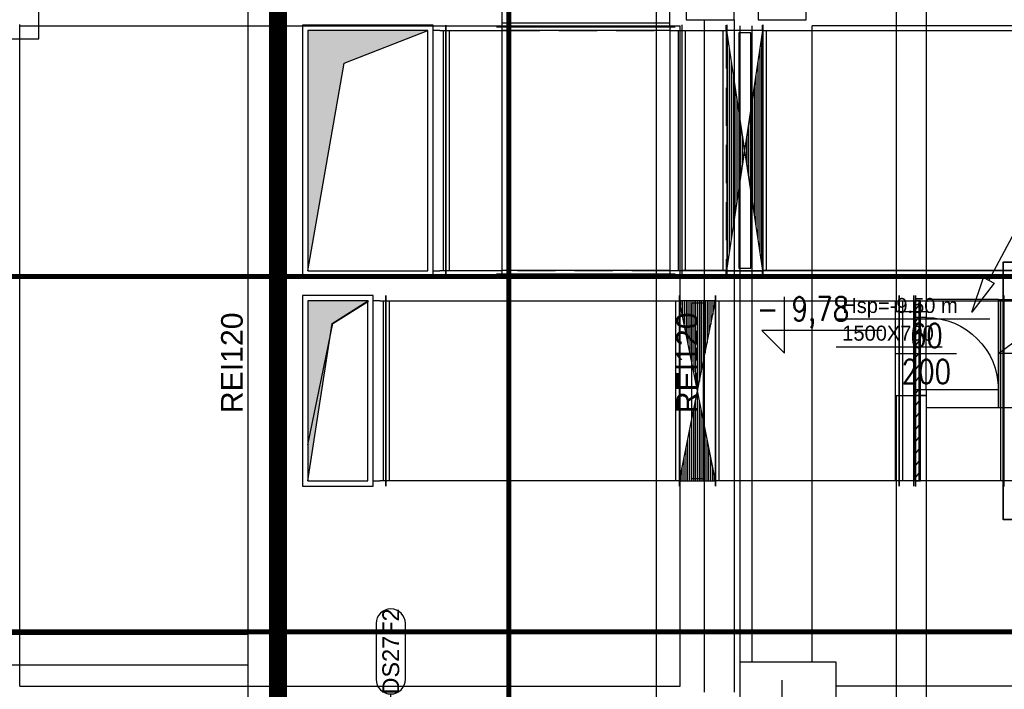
# Model space of a CAD drawing. Header units: centimetres. Extents: x -156440 to 298236, y -263599 to 81430.
# Tile 19 of 170: x 133674 to 141874, y -157007 to -151432. Entities that reach past the tile are written whole.
import ezdxf
from ezdxf.enums import TextEntityAlignment as Align

# ---------------------------------------------------------------- set-up
doc = ezdxf.new("R2010")
doc.units = ezdxf.units.CM
doc.header["$LTSCALE"] = 50
doc.header["$PDMODE"] = 35
doc.header["$PDSIZE"] = 0.1
for name, pattern in [('01-101 Went PP Poziom -2$0$DASHDOT2', [12.7, 6.35, -3.175, 0, -3.175]), ('01-101 Went PP Poziom -2$0$Przekrój 3a-3a$0$HIDDEN', [9.525, 6.35, -3.175]), ('Kondygnacja -2$0$DIVIDE', [31.75, 12.7, -6.35, 0, -6.35, 0, -6.35]), ('Kondygnacja -2$0$HIDDEN2', [4.7625, 3.175, -1.5875]), ('Osie rzutów$0$DASHDOT2', [12.7, 6.35, -3.175, 0, -3.175])]:
    doc.linetypes.add(name, pattern=pattern)
doc.layers.get('0').update_dxf_attribs({"color": 8})
doc.layers.get('DEFPOINTS').update_dxf_attribs({"color": 8})
for name, color, linetype in [('01-101 Went PP Poziom -2$0$L_linie przekrojowe', 213, 'Continuous'), ('01-101 Went PP Poziom -2$0$L_Nawiew', 3, 'Continuous'), ('01-101 Went PP Poziom -2$0$L_Wywiew', 6, 'Continuous'), ('bgde-tekst', 7, 'Continuous'), ('Kondygnacja -2$0$ARCH_ETAPOWANIE', 8, 'Kondygnacja -2$0$DIVIDE'), ('Kondygnacja -2$0$ARCH_INFO_ETYK_DRZWI', 8, 'Continuous'), ('Kondygnacja -2$0$ARCH_INFO_ETYK_DRZWI_IST', 8, 'Continuous'), ('Kondygnacja -2$0$ARCH_INFO_KOTY_WYSOKOŚCIOWE_IST', 8, 'Continuous'), ('Kondygnacja -2$0$ARCH_INFO_ODPORNOŚĆ OGNIOWA', 8, 'Continuous'), ('Kondygnacja -2$0$ARCH_INFO_OPISY_IST', 8, 'Continuous'), ('Kondygnacja -2$0$ARCH_INFO_SCHODY_IST', 8, 'Continuous'), ('Kondygnacja -2$0$ARCH_KONSTR_POWYŻEJ RZUTU_IST', 8, 'Kondygnacja -2$0$HIDDEN2'), ('Kondygnacja -2$0$ARCH_MUROWANE_IST', 9, 'Continuous'), ('Kondygnacja -2$0$ARCH_SCHODY_IST', 8, 'Continuous'), ('Kondygnacja -2$0$ARCH_ŚLUSARKA_DRZWI_IST', 8, 'Continuous'), ('Kondygnacja -2$0$ARCH_ŻELBET_IST', 9, 'Continuous'), ('Osie rzutów$0$ARCH_INFO_OSIE_IST', 8, 'Osie rzutów$0$DASHDOT2')]:
    doc.layers.add(name, color=color, linetype=linetype)
doc.layers.add('01-101 Went PP Poziom -2$0$L_niedruk', color=6, linetype='Continuous', lineweight=13, plot=False)
for name, color, linetype, lineweight in [('bgde_fundamenty pod urządzenia', 7, 'Continuous', 35), ('Kondygnacja -2$0$_SP KORYTA', 8, 'Continuous', 25), ('Kondygnacja -2$0$ARCH_INFO_WYMIARY', 8, 'Continuous', 9)]:
    doc.layers.add(name, color=color, linetype=linetype, lineweight=lineweight)
doc.styles.add('Kondygnacja -2$0$Arial', font='ARIAL.TTF')
doc.styles.add('Kondygnacja -2$0$Romans', font='Romans.shx', dxfattribs={"width": 0.7})
doc.styles.add('Kondygnacja -2$0$ROMANS-50-CM', font='romans.shx', dxfattribs={"width": 0.8, "height": 10})
doc.dimstyles.new('Kondygnacja -2$0$Wymiary 1-100', dxfattribs={"dimtxt": 12, "dimasz": 10, "dimexe": 5, "dimexo": 0, "dimgap": 4, "dimtad": 1, "dimrnd": 0.5, "dimzin": 12, "dimdsep": 46, "dimtxsty": 'Kondygnacja -2$0$Romans', "dimblk": 'Kondygnacja -2$0$_Oblique', "dimcen": 10, "dimdle": 10, "dimclrt": 55, "dimazin": 0, "dimtfac": 1, "dimtmove": 1, "dimatfit": 3, "dimfxl": 0, "dimtolj": 1, "dimtzin": 0, "dimarcsym": 0})

# ---------------------------------------------------------------- blocks, each defined once
blk = doc.blocks.new('Osie rzutów')
at = {"layer": 'Osie rzutów$0$ARCH_INFO_OSIE_IST', "ltscale": 10}
for p, q in [((6200, 12510), (6200, 4800)), ((6200, 12510), (6200, 4571.18)), ((6260, 12510), (6260, 4623.26)), ((6260, 6170), (6260, 6230))]:
    blk.add_line(p, q, dxfattribs=at)
blk = doc.blocks.new('Kondygnacja -2$0$T-drzwi_góra-200')
at = {"layer": 'Kondygnacja -2$0$ARCH_INFO_ETYK_DRZWI'}
blk.add_line((0, 0), (0, 60), dxfattribs=at)
blk.add_lwpolyline([(-17.5, 143.7), (-17.5, 77.5, 1), (17.5, 77.5), (17.5, 143.7, 1)], format="xyb", close=True, dxfattribs=at)
at = {"layer": 'Kondygnacja -2$0$ARCH_INFO_ETYK_DRZWI', "style": 'Kondygnacja -2$0$Arial'}
blk.add_attdef('ADS_DRZWI:SYMBOL', text='', height=20, rotation=90, dxfattribs=at).set_placement((0, 110.6), align=Align.MIDDLE)
at = {"layer": 'Kondygnacja -2$0$ARCH_INFO_ETYK_DRZWI', "style": 'Kondygnacja -2$0$Romans', "width": 0.8}
for tag, p in [('ADS_DRZWI:SZEROKOŚĆ', (-8, 30.5)), ('ADS_DRZWI:WYSOKOŚĆ', (29, 29.5))]:
    blk.add_attdef(tag, text='', height=22, rotation=90, dxfattribs=at).set_placement(p, align=Align.CENTER)
at = {"layer": 'Kondygnacja -2$0$ARCH_INFO_ETYK_DRZWI', "color": 1, "style": 'Kondygnacja -2$0$Arial'}
blk.add_attdef('ADS_DRZWI:ODPORNOŚĆ_OGNIOWA', text='', height=22, dxfattribs=at).set_placement((-0.1, -45.8), align=Align.BOTTOM_CENTER)
blk = doc.blocks.new('Kondygnacja -2$0$_Oblique')
at = {"color": 0, "linetype": 'ByBlock', "lineweight": -2}
blk.add_line((-0.5, -0.5), (0.5, 0.5), dxfattribs=at)
blk = doc.blocks.new('*D189')
at = {"layer": 'DEFPOINTS', "color": 0}
for p in [(138630.1, -130791.8), (138630.1, -157431.8), (138974.1, -157431.8)]:
    blk.add_point(p, dxfattribs=at)
at = {"layer": 'Kondygnacja -2$0$ARCH_INFO_WYMIARY', "color": 0, "lineweight": -2}
for p, q in [((138974.1, -130781.8), (138974.1, -157441.8)), ((138966.1, -130791.8), (138979.1, -130791.8)), ((138966.1, -157431.8), (138979.1, -157431.8))]:
    blk.add_line(p, q, dxfattribs=at)
at = {"layer": 'Kondygnacja -2$0$ARCH_INFO_WYMIARY', "color": 0, "lineweight": -2, "xscale": 10, "yscale": 10, "zscale": 10}
for p, rotation in [((138974.1, -130791.8), 90), ((138974.1, -157431.8), 270)]:
    blk.add_blockref('Kondygnacja -2$0$_Oblique', p, dxfattribs=dict(at, rotation=rotation))
at = {"layer": 'Kondygnacja -2$0$ARCH_INFO_WYMIARY', "color": 55, "insert": (138964.1, -144111.8), "char_height": 12, "attachment_point": 5, "rotation": 90, "style": 'Kondygnacja -2$0$Romans'}
blk.add_mtext('\\A1;26640', dxfattribs=at)
blk = doc.blocks.new('Kondygnacja -2$0$DRZWI60')
at = {"color": 0}
blk.add_line((-30, 0), (-30, 60), dxfattribs=at)
at = {"color": 0, "lineweight": -3}
for p, q in [((0, -25), (0, 25)), ((-30, 0), (30, 0))]:
    blk.add_line(p, q, dxfattribs=at)
for points in [[(-35, -10), (-30, -10), (-30, 0), (-35, 0)], [(30, -10), (35, -10), (35, 0), (30, 0)]]:
    blk.add_lwpolyline(points, close=True, dxfattribs=at)
blk.add_arc((-30, 0), 60, 0, 90, dxfattribs=at)
blk = doc.blocks.new('Kondygnacja -2$0$konstukcja stropu -2')
at = {"layer": 'Kondygnacja -2$0$ARCH_KONSTR_POWYŻEJ RZUTU_IST', "ltscale": 10}
for p, q in [((5625, 6225), (5625, 6776.12)), ((5625, 6775), (6175, 6775)), ((6175, 6225), (6175, 6775)), ((6225, 6245), (6225, 6775)), ((6235, 6245), (6235, 6775)), ((6285, 6245), (6285, 6775)), ((6835, 6775), (6285, 6775)), ((5625, 6225), (6175, 6225)), ((6835, 6225), (6305, 6225))]:
    blk.add_line(p, q, dxfattribs=at)
blk = doc.blocks.new('*U508')
at = {"linetype": 'Continuous', "lineweight": -2}
for p, q in [((-500, 0, 750), (-500, 0, 795)), ((-500, 0, -750), (-500, 0, 750)), ((500, 0, 750), (500, 0, -750)), ((500, 0, 795), (500, 0, 750)), ((-500, 0, -795), (-500, 0, -750)), ((500, 0, -750), (500, 0, -795))]:
    blk.add_line(p, q, dxfattribs=at)
at = {"color": 0, "linetype": 'ByBlock', "lineweight": -2}
for p, q in [((-470, 0, 750), (-500, 0, 750)), ((470, 0, 750), (-470, 0, 750)), ((500, 0, 750), (470, 0, 750)), ((-500, 0, -750), (-470, 0, -750)), ((-470, 0, -750), (-375.6, 0, -750)), ((363.4, 0, -750), (470, 0, -750)), ((470, 0, -750), (500, 0, -750))]:
    blk.add_line(p, q, dxfattribs=at)
at = {"linetype": 'Continuous', "lineweight": -3}
for p, q in [((-470, 0, -750), (-470, 0, 750)), ((470, 0, -750), (470, 0, 750))]:
    blk.add_line(p, q, dxfattribs=at)
at = {"layer": '01-101 Went PP Poziom -2$0$L_niedruk', "linetype": 'Continuous', "lineweight": -3}
for p, q in [((363.4, 0, 750), (363.4, 0, 750)), ((363.4, 0, 750), (363.4, 0, -750)), ((363.4, 0, 750), (363.4, 0, -750)), ((363.4, 0, -750), (363.4, 0, -750))]:
    blk.add_line(p, q, dxfattribs=at)
at = {"layer": '01-101 Went PP Poziom -2$0$L_Wywiew', "linetype": '01-101 Went PP Poziom -2$0$Przekrój 3a-3a$0$HIDDEN', "lineweight": -3}
blk.add_line((-375.6, 0, -750), (363.4, 0, -750), dxfattribs=at)
blk = doc.blocks.new('*U507')
at = {"linetype": 'Continuous', "lineweight": -2}
for p, q in [((-764.5, 0, 750), (-764.5, 0, 795)), ((-764.5, 0, -750), (-764.5, 0, 750)), ((764.5, 0, 750), (764.5, 0, -750)), ((764.5, 0, 795), (764.5, 0, 750)), ((-764.5, 0, -795), (-764.5, 0, -750)), ((764.5, 0, -750), (764.5, 0, -795))]:
    blk.add_line(p, q, dxfattribs=at)
at = {"color": 0, "linetype": 'ByBlock', "lineweight": -2}
for p, q in [((764.5, 0, 750), (-764.5, 0, 750)), ((-764.5, 0, -750), (764.5, 0, -750))]:
    blk.add_line(p, q, dxfattribs=at)
at = {"linetype": 'Continuous', "lineweight": -3}
for p, q in [((-734.5, 0, -750), (-734.5, 0, 750)), ((734.5, 0, -750), (734.5, 0, 750))]:
    blk.add_line(p, q, dxfattribs=at)
blk = doc.blocks.new('*U459')
at = {"linetype": 'Continuous', "lineweight": -3}
for p, q in [((-150, 0, -750), (150, 0, 750)), ((150, 0, -750), (-150, 0, 750)), ((-142.9, 0, 750), (-142.9, 0, 714.4)), ((-127, 0, 750), (-127, 0, 635)), ((-111.1, 0, 750), (-111.1, 0, 555.6)), ((-95.3, 0, 750), (-95.3, 0, 476.3)), ((-79.4, 0, 750), (-79.4, 0, 396.9)), ((-63.5, 0, 750), (-63.5, 0, 317.5)), ((-50, 0, 730), (50, 0, 730)), ((-50, 0, -730), (-50, 0, 730)), ((-47.6, 0, 750), (-47.6, 0, 238.1)), ((-31.8, 0, 750), (-31.8, 0, 158.8)), ((-15.9, 0, 750), (-15.9, 0, 79.4)), ((0, 0, 750), (0, 0)), ((0, 0, 750), (0, 0)), ((0, 0, -750), (0, 0)), ((0, 0, -750), (0, 0)), ((15.9, 0, 750), (15.9, 0, 79.4)), ((31.7, 0, 750), (31.7, 0, 158.8)), ((47.6, 0, 750), (47.6, 0, 238.1)), ((50, 0, 730), (50, 0, -730)), ((63.5, 0, 750), (63.5, 0, 317.5)), ((79.4, 0, 750), (79.4, 0, 396.9)), ((95.2, 0, 750), (95.2, 0, 476.3)), ((111.1, 0, 750), (111.1, 0, 555.6)), ((127, 0, 750), (127, 0, 635)), ((142.9, 0, 750), (142.9, 0, 714.4)), ((-142.9, 0, -750), (-142.9, 0, -714.4)), ((-127, 0, -750), (-127, 0, -635)), ((-111.1, 0, -750), (-111.1, 0, -555.6)), ((-95.3, 0, -750), (-95.3, 0, -476.2)), ((-79.4, 0, -750), (-79.4, 0, -396.9)), ((-63.5, 0, -750), (-63.5, 0, -317.5)), ((50, 0, -730), (-50, 0, -730)), ((-47.6, 0, -750), (-47.6, 0, -238.1)), ((-31.8, 0, -750), (-31.8, 0, -158.7)), ((-15.9, 0, -750), (-15.9, 0, -79.4)), ((15.9, 0, -750), (15.9, 0, -79.4)), ((31.7, 0, -750), (31.7, 0, -158.7)), ((47.6, 0, -750), (47.6, 0, -238.1)), ((63.5, 0, -750), (63.5, 0, -317.5)), ((79.4, 0, -750), (79.4, 0, -396.9)), ((95.2, 0, -750), (95.2, 0, -476.2)), ((111.1, 0, -750), (111.1, 0, -555.6)), ((127, 0, -750), (127, 0, -635)), ((142.9, 0, -750), (142.9, 0, -714.4))]:
    blk.add_line(p, q, dxfattribs=at)
at = {"linetype": 'Continuous', "lineweight": -2}
for p, q in [((-150, 0, 750), (-150, 0, 795)), ((-150, 0, -750), (-150, 0, 750)), ((150, 0, 750), (150, 0, -750)), ((150, 0, 795), (150, 0, 750)), ((-150, 0, -795), (-150, 0, -750)), ((150, 0, -750), (150, 0, -795))]:
    blk.add_line(p, q, dxfattribs=at)
at = {"color": 0, "linetype": 'ByBlock', "lineweight": -2}
for p, q in [((-150, 0, 750), (150, 0, 750)), ((150, 0, -750), (-150, 0, -750))]:
    blk.add_line(p, q, dxfattribs=at)
blk = doc.blocks.new('*U458')
at = {"linetype": 'Continuous', "lineweight": -2}
for p, q in [((-1222.5, 0, 750), (-1222.5, 0, 795)), ((-1222.5, 0, -750), (-1222.5, 0, 750)), ((1222.5, 0, 750), (1222.5, 0, -750)), ((1222.5, 0, 795), (1222.5, 0, 750)), ((-1222.5, 0, -795), (-1222.5, 0, -750)), ((1222.5, 0, -750), (1222.5, 0, -795))]:
    blk.add_line(p, q, dxfattribs=at)
at = {"color": 0, "linetype": 'ByBlock', "lineweight": -2}
for p, q in [((1222.5, 0, 750), (-1222.5, 0, 750)), ((-1222.5, 0, -750), (1222.5, 0, -750))]:
    blk.add_line(p, q, dxfattribs=at)
at = {"linetype": 'Continuous', "lineweight": -3}
for p, q in [((-1192.5, 0, -750), (-1192.5, 0, 750)), ((1192.5, 0, -750), (1192.5, 0, 750))]:
    blk.add_line(p, q, dxfattribs=at)
blk = doc.blocks.new('*U506')
at = {"linetype": 'Continuous', "lineweight": -2}
for p, q in [((-369.5, 0, 750), (-369.5, 0, 795)), ((-369.5, 0, -750), (-369.5, 0, 750)), ((369.5, 0, 750), (369.5, 0, -750)), ((369.5, 0, 795), (369.5, 0, 750)), ((-369.5, 0, -795), (-369.5, 0, -750)), ((369.5, 0, -750), (369.5, 0, -795))]:
    blk.add_line(p, q, dxfattribs=at)
at = {"color": 0, "linetype": 'ByBlock', "lineweight": -2}
for p, q in [((369.5, 0, 750), (-369.5, 0, 750)), ((-369.5, 0, -750), (369.5, 0, -750))]:
    blk.add_line(p, q, dxfattribs=at)
at = {"linetype": 'Continuous', "lineweight": -3}
for p, q in [((-339.5, 0, -750), (-339.5, 0, 750)), ((339.5, 0, -750), (339.5, 0, 750))]:
    blk.add_line(p, q, dxfattribs=at)
at = {"layer": '01-101 Went PP Poziom -2$0$L_niedruk', "linetype": 'Continuous', "lineweight": -3}
for p, q in [((369.5, 0, 750.2), (369.5, 0, 750.2)), ((369.5, 0, 750.2), (369.5, 0, -749.8)), ((369.5, 0, 750.2), (369.5, 0, -749.8)), ((369.5, 0, -749.8), (369.5, 0, -749.8))]:
    blk.add_line(p, q, dxfattribs=at)
blk = doc.blocks.new('*U294')
at = {"color": 0, "linetype": 'ByBlock', "lineweight": -2}
for p, q in [((-15, 0, 795), (-15, 0, -795)), ((0, 0, -750), (0, 0, -795)), ((0, 0, 750), (0, 0, -750)), ((40, 0, -750), (0, 0, -750)), ((40, 0, 750), (40, 0, -750)), ((0, 0, 795), (0, 0, 750)), ((0, 0, 750), (40, 0, 750))]:
    blk.add_line(p, q, dxfattribs=at)
at = {"linetype": 'Continuous', "lineweight": -3}
for p, q in [((0, 0, -675), (40, 0, -730)), ((0, 0, -575), (40, 0, -630)), ((0, 0, -475), (40, 0, -530)), ((0, 0, -375), (40, 0, -430)), ((0, 0, -275), (40, 0, -330)), ((0, 0, -175), (40, 0, -230)), ((0, 0, -75), (40, 0, -130)), ((0, 0, 25), (40, 0, -30)), ((0, 0, 125), (40, 0, 70)), ((0, 0, 225), (40, 0, 170)), ((0, 0, 325), (40, 0, 270)), ((0, 0, 425), (40, 0, 370)), ((0, 0, 525), (40, 0, 470)), ((0, 0, 625), (40, 0, 570)), ((0, 0, 725), (40, 0, 670))]:
    blk.add_line(p, q, dxfattribs=at)
at = {"layer": '01-101 Went PP Poziom -2$0$L_niedruk', "linetype": 'Continuous', "lineweight": -3}
for p, q in [((-15, 0, -750), (-15, 0, 750)), ((-15, 0, -750), (-15, 0, -750)), ((-15, 0, 750), (-15, 0, -750)), ((0, 0, -750), (0, 0, 750)), ((0, 0, -750), (0, 0, -750)), ((0, 0, 750), (0, 0, -750)), ((-15, 0, 750), (-15, 0, 750)), ((0, 0, 750), (0, 0, 750))]:
    blk.add_line(p, q, dxfattribs=at)
blk = doc.blocks.new('*U502')
at = {"linetype": 'Continuous', "lineweight": -2}
for p, q in [((2902.5, 0, 1045), (2902.5, 0, 1001)), ((-2902.5, 0, -1045), (-2902.5, 0, -1044)), ((2902.5, 0, -999), (2902.5, 0, -1000)), ((2902.5, 0, -1000), (2902.5, 0, -1045))]:
    blk.add_line(p, q, dxfattribs=at)
at = {"color": 0, "linetype": 'ByBlock', "lineweight": -2}
blk.add_line((-2902.5, 0, -1000), (2902.5, 0, -1000), dxfattribs=at)
at = {"linetype": 'Continuous', "lineweight": -3}
for p, q in [((-2872.5, 0, -1000), (-2872.5, 0, -999)), ((2872.5, 0, -1000), (2872.5, 0, -999))]:
    blk.add_line(p, q, dxfattribs=at)
at = {"layer": '01-101 Went PP Poziom -2$0$L_Nawiew', "linetype": '01-101 Went PP Poziom -2$0$Przekrój 3a-3a$0$HIDDEN', "lineweight": -3}
for p, q in [((2902.5, 0, 1000), (-2902.5, 0, 1000)), ((-2902.5, 0, 1000), (-2902.5, 0, -1000)), ((2902.5, 0, 1000), (2902.5, 0, -999))]:
    blk.add_line(p, q, dxfattribs=at)
blk = doc.blocks.new('*U449')
at = {"linetype": 'Continuous', "lineweight": -3}
for p, q in [((0, 360, 795), (0, -230, 795)), ((0, 360, -795), (0, 360, 795)), ((0, -230, -795), (0, 360, -795)), ((0, -230, 795), (0, -230, -795)), ((0, -315, 750), (0, -315, -750))]:
    blk.add_line(p, q, dxfattribs=at)
at = {"color": 0, "linetype": 'ByBlock', "lineweight": -2}
for p, q in [((0, -285, -750), (0, -230, -750)), ((0, -230, 750), (0, -285, 750)), ((0, -335, 750), (0, -285, 750)), ((0, -285, -750), (0, -335, -750))]:
    blk.add_line(p, q, dxfattribs=at)
at = {"linetype": 'Continuous', "lineweight": -2}
for p, q in [((0, -335, 750), (0, -335, -750)), ((0, -335, -750), (0, -335, -795)), ((0, -335, 795), (0, -335, 750))]:
    blk.add_line(p, q, dxfattribs=at)
blk = doc.blocks.new('*U448')
at = {"linetype": 'Continuous', "lineweight": -3}
for p, q in [((0, 610, 1045), (0, -480, 1045)), ((0, 610, -1045), (0, 610, 1045)), ((0, -480, -1045), (0, 610, -1045)), ((0, -480, 1045), (0, -480, -1045)), ((0, -565, 1000), (0, -565, -1000))]:
    blk.add_line(p, q, dxfattribs=at)
at = {"color": 0, "linetype": 'ByBlock', "lineweight": -2}
for p, q in [((0, -535, -1000), (0, -480, -1000)), ((0, -480, 1000), (0, -535, 1000)), ((0, -585, 1000), (0, -535, 1000)), ((0, -535, -1000), (0, -585, -1000))]:
    blk.add_line(p, q, dxfattribs=at)
at = {"linetype": 'Continuous', "lineweight": -2}
for p, q in [((0, -585, 1000), (0, -585, -1000)), ((0, -585, -1000), (0, -585, -1045)), ((0, -585, 1045), (0, -585, 1000))]:
    blk.add_line(p, q, dxfattribs=at)
blk = doc.blocks.new('*U438')
at = {"linetype": 'Continuous', "lineweight": -2}
for p, q in [((-1030, 700), (-1030, 745)), ((1030, 745), (1030, 700)), ((-1030, -700), (-1030, 700)), ((1030, 700), (1030, -700)), ((-1030, -745), (-1030, -700)), ((1030, -700), (1030, -745))]:
    blk.add_line(p, q, dxfattribs=at)
at = {"color": 0, "linetype": 'ByBlock', "lineweight": -2}
for p, q in [((-1030, 700), (1030, 700)), ((-1030, -700), (-1000, -700)), ((-1000, -700), (1000, -700)), ((-1000, -700), (-1000, -800)), ((1000, -700), (1000, -800)), ((1000, -700), (1030, -700))]:
    blk.add_line(p, q, dxfattribs=at)
at = {"linetype": 'Continuous', "lineweight": -3}
for p, q in [((-1000, -700), (-1000, 700)), ((1000, -700), (1000, 700)), ((-1000, -770), (1000, -770))]:
    blk.add_line(p, q, dxfattribs=at)
blk = doc.blocks.new('*U437')
at = {"linetype": 'Continuous', "lineweight": -2}
for p, q in [((0, -545, -1045), (0, 545, -1045)), ((0, 545, -1045), (0, 545, 1045)), ((0, 545, 1045), (0, -545, 1045)), ((0, -545, 1045), (0, -545, -1045))]:
    blk.add_line(p, q, dxfattribs=at)
at = {"color": 0, "linetype": 'ByBlock', "lineweight": -2}
for p, q in [((0, -500, -1000), (0, 500, -1000)), ((0, 500, -1000), (0, 500, 1000)), ((0, 500, 1000), (0, -500, 1000)), ((0, -500, 1000), (0, -500, -1000))]:
    blk.add_line(p, q, dxfattribs=at)
blk = doc.blocks.new('*U433')
at = {"linetype": 'Continuous', "lineweight": -2}
for p, q in [((0, -295, -795), (0, 295, -795)), ((0, 295, -795), (0, 295, 795)), ((0, 295, 795), (0, -295, 795)), ((0, -295, 795), (0, -295, -795))]:
    blk.add_line(p, q, dxfattribs=at)
at = {"color": 0, "linetype": 'ByBlock', "lineweight": -2}
for p, q in [((0, -250, -750), (0, 250, -750)), ((0, 250, -750), (0, 250, 750)), ((0, 250, 750), (0, -250, 750)), ((0, -250, 750), (0, -250, -750))]:
    blk.add_line(p, q, dxfattribs=at)
blk = doc.blocks.new('*U427')
at = {"color": 0, "linetype": 'ByBlock', "lineweight": -2}
for p, q in [((187, 0, 1000), (-187, 0, 1000)), ((-187, 0, -1000), (187, 0, -1000))]:
    blk.add_line(p, q, dxfattribs=at)
at = {"linetype": 'Continuous', "lineweight": -3}
for p, q in [((-157, 0, -1000), (-157, 0, 1000)), ((157, 0, -1000), (157, 0, 1000))]:
    blk.add_line(p, q, dxfattribs=at)
at = {"linetype": 'Continuous', "lineweight": -2}
for p, q in [((187, 0, 1000), (187, 0, -1000)), ((187, 0, 1045), (187, 0, 1000)), ((187, 0, -1000), (187, 0, -1045))]:
    blk.add_line(p, q, dxfattribs=at)
blk = doc.blocks.new('*U426')
at = {"linetype": 'Continuous', "lineweight": -2}
for p, q in [((-150, 0, 1001), (-150, 0, 1045)), ((150, 0, 1045), (150, 0, 1001)), ((-150, 0, -1000), (-150, 0, -999)), ((-150, 0, -1045), (-150, 0, -1000)), ((150, 0, -999), (150, 0, -1000)), ((150, 0, -1000), (150, 0, -1045))]:
    blk.add_line(p, q, dxfattribs=at)
at = {"linetype": 'Continuous', "lineweight": -3}
for p, q in [((-150, 0, -1000), (-149.8, 0, -999)), ((150, 0, -1000), (149.8, 0, -999))]:
    blk.add_line(p, q, dxfattribs=at)
at = {"color": 0, "linetype": 'ByBlock', "lineweight": -2}
blk.add_line((150, 0, -1000), (-150, 0, -1000), dxfattribs=at)
at = {"layer": '01-101 Went PP Poziom -2$0$L_Nawiew', "linetype": '01-101 Went PP Poziom -2$0$Przekrój 3a-3a$0$HIDDEN', "lineweight": -3}
for p, q in [((-150, 0, 1000), (150, 0, 1000)), ((150, 0, 1000), (150, 0, -999))]:
    blk.add_line(p, q, dxfattribs=at)
blk = doc.blocks.new('*U425')
at = {"linetype": 'Continuous', "lineweight": -2}
for p, q in [((-1167.5, 0, 1001.1), (-1167.5, 0, 1045)), ((1167.5, 0, 1000), (1167.5, 0, -1000)), ((1167.5, 0, 1045), (1167.5, 0, 1000)), ((-1167.5, 0, -1000), (-1167.5, 0, -998.9)), ((-1167.5, 0, -1045), (-1167.5, 0, -1000)), ((1167.5, 0, -1000), (1167.5, 0, -1045))]:
    blk.add_line(p, q, dxfattribs=at)
at = {"color": 0, "linetype": 'ByBlock', "lineweight": -2}
for p, q in [((1167.5, 0, 1000), (702.5, 0, 1000)), ((-1167.5, 0, -1000), (-697.5, 0, -1000)), ((702.5, 0, -1000), (1167.5, 0, -1000))]:
    blk.add_line(p, q, dxfattribs=at)
at = {"linetype": 'Continuous', "lineweight": -3}
for p, q in [((1137.5, 0, -1000), (1137.5, 0, 1000)), ((-1137.5, 0, -1000), (-1137.5, 0, -998.9))]:
    blk.add_line(p, q, dxfattribs=at)
at = {"layer": '01-101 Went PP Poziom -2$0$L_Nawiew', "linetype": '01-101 Went PP Poziom -2$0$Przekrój 3a-3a$0$HIDDEN', "lineweight": -3}
for p, q in [((702.5, 0, 1000), (-1167.5, 0, 1000)), ((-697.5, 0, -1000), (702.5, 0, -1000))]:
    blk.add_line(p, q, dxfattribs=at)
blk = doc.blocks.new('*U470')
at = {"linetype": 'Continuous', "lineweight": -2}
for p, q in [((-2900.5, 0, 1000), (-2900.5, 0, 1045)), ((-2900.5, 0, -1000), (-2900.5, 0, 1000)), ((2900.5, 0, 1000), (2900.5, 0, -1000)), ((2900.5, 0, 1045), (2900.5, 0, 1000)), ((-2900.5, 0, -1045), (-2900.5, 0, -1000)), ((2900.5, 0, -1000), (2900.5, 0, -1045))]:
    blk.add_line(p, q, dxfattribs=at)
at = {"color": 0, "linetype": 'ByBlock', "lineweight": -2}
for p, q in [((2900.5, 0, 1000), (-2900.5, 0, 1000)), ((-2900.5, 0, -1000), (2900.5, 0, -1000))]:
    blk.add_line(p, q, dxfattribs=at)
at = {"linetype": 'Continuous', "lineweight": -3}
for p, q in [((-2870.5, 0, -1000), (-2870.5, 0, 1000)), ((2870.5, 0, -1000), (2870.5, 0, 1000))]:
    blk.add_line(p, q, dxfattribs=at)
blk = doc.blocks.new('*U424')
at = {"linetype": 'Continuous', "lineweight": -3}
for p, q in [((-150, 0, -1000), (150, 0, 1000)), ((150, 0, -1000), (-150, 0, 1000)), ((-142.9, 0, -952.5), (-142.9, 0, 952.5)), ((-127, 0, -846.7), (-127, 0, 846.7)), ((-111.1, 0, -740.8), (-111.1, 0, 740.8)), ((-95.2, 0, -635), (-95.2, 0, 635)), ((-79.4, 0, -529.2), (-79.4, 0, 529.2)), ((-63.5, 0, -423.3), (-63.5, 0, 423.3)), ((-50, 0, 980), (50, 0, 980)), ((-50, 0, -980), (-50, 0, 980)), ((-47.6, 0, -317.5), (-47.6, 0, 317.5)), ((-31.8, 0, -211.7), (-31.8, 0, 211.7)), ((-15.9, 0, -105.8), (-15.9, 0, 105.8)), ((15.9, 0, -105.8), (15.9, 0, 105.8)), ((31.8, 0, -211.7), (31.8, 0, 211.7)), ((47.6, 0, -317.5), (47.6, 0, 317.5)), ((50, 0, 980), (50, 0, -980)), ((63.5, 0, -423.3), (63.5, 0, 423.3)), ((79.4, 0, -529.2), (79.4, 0, 529.2)), ((95.2, 0, -635), (95.2, 0, 635)), ((111.1, 0, -740.8), (111.1, 0, 740.8)), ((127, 0, -846.7), (127, 0, 846.7)), ((142.9, 0, -952.5), (142.9, 0, 952.5)), ((50, 0, -980), (-50, 0, -980))]:
    blk.add_line(p, q, dxfattribs=at)
at = {"linetype": 'Continuous', "lineweight": -2}
for p, q in [((-150, 0, 1000), (-150, 0, 1045)), ((-150, 0, -1000), (-150, 0, 1000)), ((150, 0, 1000), (150, 0, -1000)), ((150, 0, 1045), (150, 0, 1000)), ((-150, 0, -1045), (-150, 0, -1000)), ((150, 0, -1000), (150, 0, -1045))]:
    blk.add_line(p, q, dxfattribs=at)
at = {"color": 0, "linetype": 'ByBlock', "lineweight": -2}
for p, q in [((-150, 0, 1000), (150, 0, 1000)), ((150, 0, -1000), (-150, 0, -1000))]:
    blk.add_line(p, q, dxfattribs=at)
blk = doc.blocks.new('*U421')
at = {"linetype": 'Continuous', "lineweight": -2}
for p, q in [((-929, 745), (-929, 700)), ((929, 700), (929, 745)), ((-929, 700), (-929, -700)), ((929, -700), (929, 700)), ((-929, -700), (-929, -745)), ((929, -745), (929, -700))]:
    blk.add_line(p, q, dxfattribs=at)
at = {"color": 0, "linetype": 'ByBlock', "lineweight": -2}
for p, q in [((929, 700), (-929, 700)), ((-929, -700), (929, -700))]:
    blk.add_line(p, q, dxfattribs=at)
at = {"linetype": 'Continuous', "lineweight": -3}
for p, q in [((-899, 700), (-899, -700)), ((899, 700), (899, -700))]:
    blk.add_line(p, q, dxfattribs=at)
blk = doc.blocks.new('*U418')
at = {"linetype": 'Continuous', "lineweight": -2}
for p, q in [((0, 0, -700), (0, 0, -745)), ((0, 0, 700), (0, 0, -700)), ((0, 0, 745), (0, 0, 700))]:
    blk.add_line(p, q, dxfattribs=at)
at = {"color": 0, "linetype": 'ByBlock', "lineweight": -2}
for p, q in [((0, 0, -700), (30, 0, -700)), ((30, 0, -700), (30, 0, 700)), ((0, 0, 700), (30, 0, 700))]:
    blk.add_line(p, q, dxfattribs=at)
blk = doc.blocks.new('*a612')
at = {"layer": 'bgde-tekst'}
blk.add_line((0, 0), (1279.2, 0), dxfattribs=at)
blk = doc.blocks.new('*a682')
at = {"layer": 'bgde-tekst'}
blk.add_line((0, 0), (883.3, 0), dxfattribs=at)

msp = doc.modelspace()

# ---------------------------------------------------------------- hatches: boundary and pattern name
at = {"layer": '01-101 Went PP Poziom -2$0$L_Nawiew'}
msp.add_hatch(color=256, dxfattribs=at).paths.add_polyline_path([(136073.893, -153521.571), (136375.472, -151792.749), (137073.66, -151521.839), (136073.893, -151521.839)])
at = {"layer": '01-101 Went PP Poziom -2$0$L_Wywiew'}
for points in [[(136073.925, -154971.593), (136282.221, -153962.447), (136578.018, -153775.207), (136073.712, -153771.931)], [(136073.848, -155271.575), (136277.194, -153962.447), (136572.956, -153772.154), (136073.923, -153771.931)]]:
    msp.add_hatch(color=256, dxfattribs=at).paths.add_polyline_path(points)

# ---------------------------------------------------------------- linework, layer by layer
at = {"layer": '01-101 Went PP Poziom -2$0$L_linie przekrojowe', "linetype": '01-101 Went PP Poziom -2$0$DASHDOT2', "const_width": 42, "elevation": -9055}
msp.add_lwpolyline([(137746.861, -138243.57), (137746.861, -158000.738)], dxfattribs=at)
at = {"layer": '01-101 Went PP Poziom -2$0$L_linie przekrojowe', "linetype": '01-101 Went PP Poziom -2$0$DASHDOT2', "const_width": 42}
for points in [[(152118.563, -153569.922), (129746.875, -153570.186)], [(154009.375, -156528.314), (129702.191, -156528.565)]]:
    msp.add_lwpolyline(points, dxfattribs=at)
at = {"layer": '01-101 Went PP Poziom -2$0$L_Nawiew'}
msp.add_lwpolyline([(136073.893, -153521.571), (136375.472, -151792.749), (137073.66, -151521.839), (136073.893, -151521.839), (136073.893, -153521.571)], dxfattribs=at)
at = {"layer": '01-101 Went PP Poziom -2$0$L_Wywiew', "elevation": -6895.994}
for points in [[(136073.925, -154971.593), (136282.221, -153962.447), (136578.018, -153775.207), (136073.712, -153771.931), (136073.925, -154971.593)], [(136073.848, -155271.575), (136277.194, -153962.447), (136572.956, -153772.154), (136073.923, -153771.931), (136073.848, -155271.575)]]:
    msp.add_lwpolyline(points, dxfattribs=at)
at = {"layer": 'bgde-tekst', "elevation": -3480}
for points in [[(140474.241, -153923.623), (140540.184, -153923.623), (140540.184, -153923.623)], [(140474.241, -154154.081), (140554.012, -154154.081), (140554.012, -154154.081)]]:
    msp.add_lwpolyline(points, dxfattribs=at)
at = {"layer": 'bgde_fundamenty pod urządzenia', "elevation": -24029.994}
msp.add_lwpolyline([(148263.531, -153451.669), (141863.464, -153451.669), (141863.464, -155591.669), (148263.531, -155591.669)], close=True, dxfattribs=at)
at = {"layer": 'Kondygnacja -2$0$ARCH_ETAPOWANIE', "ltscale": 10, "const_width": 150, "elevation": -3480}
msp.add_lwpolyline([(158104.241, -127431.771), (158104.241, -157231.769), (135824.241, -157231.769), (135824.241, -130541.769), (126714.241, -130541.769), (126714.241, -129691.769), (126714.241, -129691.769), (126714.241, -120621.769), (126714.241, -120621.769), (131274.241, -120621.769), (132658.763, -120621.769), (135524.241, -120621.769), (135524.241, -120621.769), (135524.241, -96871.769)], dxfattribs=at)
at = {"layer": 'Kondygnacja -2$0$ARCH_INFO_KOTY_WYSOKOŚCIOWE_IST', "elevation": -3480}
msp.add_lwpolyline([(140853.018, -154020.011), (139855.834, -154020.011), (140043.334, -154207.511), (140043.334, -153739.078)], dxfattribs=at)
at = {"layer": 'Kondygnacja -2$0$ARCH_INFO_OPISY_IST', "ltscale": 0.5, "extrusion": (0.882054, -0.471148, 0), "elevation": 197395.811}
msp.add_lwpolyline([(-68703.538, -3480), (-67325.211, -3480)], dxfattribs=at)
at = {"layer": 'Kondygnacja -2$0$ARCH_INFO_OPISY_IST', "ltscale": 0.5, "elevation": -3480}
msp.add_lwpolyline([(141788.45, -153626.365), (141603.003, -153867.424), (141700.245, -153579.25)], close=True, dxfattribs=at)
at = {"layer": 'Kondygnacja -2$0$ARCH_INFO_SCHODY_IST'}
for p, q in [((141824.241, -154211.804, -3480), (142011.277, -154071.175, -3480)), ((142724.241, -154211.804, -3480), (141824.241, -154211.804, -3480))]:
    msp.add_line(p, q, dxfattribs=at)
at = {"layer": 'Kondygnacja -2$0$ARCH_MUROWANE_IST', "ltscale": 4}
for p, q in [((135574.241, -135431.769, -3480), (135574.241, -157681.769, -3480)), ((135824.241, -135431.769, -3480), (135824.241, -157431.769, -3480)), ((140974.241, -140211.735, -3480), (140974.241, -153861.769, -3480)), ((141224.241, -145356.769, -3480), (141224.241, -153861.769, -3480)), ((139374.241, -151431.769, -3480), (139374.241, -157031.769, -3480)), ((139624.241, -151431.769, -3480), (139624.241, -157031.769, -3480)), ((140974.241, -153861.769, -3480), (141224.241, -153861.769, -3480)), ((140974.241, -154561.769, -3480), (140974.241, -157561.769, -3480)), ((140974.241, -154561.769, -3480), (141224.241, -154561.769, -3480)), ((141224.241, -154561.769, -3480), (141224.241, -157561.769, -3480)), ((128764.241, -156801.769, -3480), (135574.241, -156801.769, -3480))]:
    msp.add_line(p, q, dxfattribs=at)
at = {"layer": 'Kondygnacja -2$0$ARCH_MUROWANE_IST', "ltscale": 4, "elevation": -3480}
msp.add_lwpolyline([(135574.241, -156551.769), (129014.241, -156551.769), (129014.241, -149471.769), (127224.241, -149471.769)], dxfattribs=at)
msp.add_lwpolyline([(133014.241, -151591.769), (133834.241, -151591.769), (133834.241, -150871.769), (133014.241, -150871.769)], close=True, dxfattribs=at)
at = {"layer": 'Kondygnacja -2$0$ARCH_SCHODY_IST'}
for p, q in [((141824.241, -153761.804, -3480), (141824.241, -154661.804, -3480)), ((141824.241, -153761.804, -3480), (142724.241, -153761.804, -3480)), ((141824.241, -154661.804, -3480), (142724.241, -154661.804, -3480))]:
    msp.add_line(p, q, dxfattribs=at)
at = {"layer": 'Kondygnacja -2$0$ARCH_SCHODY_IST', "elevation": -3480}
msp.add_lwpolyline([(141224.241, -154661.804), (141824.241, -154661.804), (141824.241, -153761.804), (141224.241, -153761.804)], dxfattribs=at)
at = {"layer": 'Kondygnacja -2$0$ARCH_ŻELBET_IST', "ltscale": 4}
for p, q in [((140474.241, -156781.769, -3480), (139674.241, -156781.769, -3480)), ((139674.241, -157681.769, -3480), (139674.241, -156781.769, -3480)), ((140474.241, -157681.769, -3480), (140474.241, -156781.769, -3480))]:
    msp.add_line(p, q, dxfattribs=at)
at = {"layer": 'Kondygnacja -2$0$ARCH_ŻELBET_IST', "ltscale": 4, "elevation": -3480}
for points in [[(139224.241, -151431.769), (139624.241, -151431.769), (139624.241, -151031.769), (139224.241, -151031.769)], [(139824.241, -151431.769), (140224.241, -151431.769), (140224.241, -151031.769), (139824.241, -151031.769)]]:
    msp.add_lwpolyline(points, close=True, dxfattribs=at)

# ---------------------------------------------------------------- block references
at = {"layer": '01-101 Went PP Poziom -2$0$L_Nawiew', "linetype": 'Continuous', "extrusion": (4.44089e-16, -1, -6.66134e-16), "rotation": 90}
msp.add_blockref('*U448', (136638.712, -9163.629, 152521.769), dxfattribs=at)
at = {"layer": '01-101 Went PP Poziom -2$0$L_Nawiew', "linetype": 'Continuous', "extrusion": (-3.40616e-13, -1, -6.66134e-16), "rotation": 90}
msp.add_blockref('*U437', (136573.712, -7737.5, 152521.769), dxfattribs=at)
at = {"layer": '01-101 Went PP Poziom -2$0$L_Nawiew', "linetype": 'Continuous', "extrusion": (-1.22465e-16, 1, -6.96998e-13)}
for name, p in [('*U425', (-138391.212, -9228.629, -152521.784)), ('*U426', (-139708.712, -9228.629, -152521.769))]:
    msp.add_blockref(name, p, dxfattribs=at)
at = {"layer": '01-101 Went PP Poziom -2$0$L_Nawiew', "linetype": 'Continuous', "extrusion": (-1.249e-16, 1, -8.0813e-13)}
msp.add_blockref('*U502', (-142761.212, -9228.629, -152521.769), dxfattribs=at)
at = {"layer": '01-101 Went PP Poziom -2$0$L_Nawiew', "linetype": 'Continuous', "extrusion": (-1.38778e-17, -1, 8.09129e-13)}
msp.add_blockref('*U294', (141134.712, -8019.994, 154521.769), dxfattribs=at)
at = {"layer": '01-101 Went PP Poziom -2$0$L_Nawiew', "linetype": 'Continuous', "extrusion": (-1.11022e-16, 1, -8.09131e-13)}
msp.add_blockref('*U506', (-141504.098, -8019.994, -154521.993), dxfattribs=at)
at = {"layer": '01-101 Went PP Poziom -2$0$L_Wywiew', "linetype": 'Continuous', "rotation": 270}
msp.add_blockref('*U421', (138388.852, -150561.628, -8081.028), dxfattribs=at)
at = {"layer": '01-101 Went PP Poziom -2$0$L_Wywiew', "linetype": 'Continuous', "extrusion": (-5.66554e-16, 0, -1), "rotation": 270}
msp.add_blockref('*U438', (-138388.712, -152520.728, 8081.02), dxfattribs=at)
at = {"layer": '01-101 Went PP Poziom -2$0$L_Wywiew', "linetype": 'Continuous', "extrusion": (-1.22465e-16, 1, -6.96998e-13)}
for name, p in [('*U427', (-139375.712, -7980.899, -152520.728)), ('*U424', (-139712.712, -7980, -152520.728))]:
    msp.add_blockref(name, p, dxfattribs=at)
at = {"layer": '01-101 Went PP Poziom -2$0$L_Wywiew', "linetype": 'Continuous', "extrusion": (-1.249e-16, 1, -8.0813e-13)}
msp.add_blockref('*U470', (-142763.212, -7980, -152520.728), dxfattribs=at)
at = {"layer": '01-101 Went PP Poziom -2$0$L_Wywiew', "linetype": 'Continuous', "extrusion": (1, 1.22465e-16, -9.95799e-17), "rotation": 180}
msp.add_blockref('*U418', (-153550.728, -8081.02, 138388.712), dxfattribs=at)
at = {"layer": '01-101 Went PP Poziom -2$0$L_Wywiew', "linetype": 'Continuous', "extrusion": (4.44089e-16, -1, -6.66134e-16), "rotation": 90}
msp.add_blockref('*U449', (136388.712, -8989.994, 154521.769), dxfattribs=at)
at = {"layer": '01-101 Went PP Poziom -2$0$L_Wywiew', "linetype": 'Continuous', "extrusion": (-3.40616e-13, -1, -6.66134e-16), "rotation": 90}
msp.add_blockref('*U433', (136323.712, -7583.494, 154521.769), dxfattribs=at)
at = {"layer": '01-101 Went PP Poziom -2$0$L_Wywiew', "linetype": 'Continuous', "extrusion": (-1.22465e-16, 1, -8.09131e-13)}
for name, p in [('*U458', (-137946.212, -9054.994, -154521.769)), ('*U459', (-139318.712, -9054.994, -154521.769)), ('*U507', (-140233.212, -9054.994, -154521.769))]:
    msp.add_blockref(name, p, dxfattribs=at)
at = {"layer": '01-101 Went PP Poziom -2$0$L_Wywiew', "linetype": 'Continuous', "extrusion": (-1.11022e-16, 1, -9.0583e-13)}
msp.add_blockref('*U508', (-141498.032, -9479.994, -154521.769), dxfattribs=at)
at = {"layer": 'bgde-tekst'}
for name, p in [('*a612', (140474.241, -153923.623, -3480)), ('*a682', (140474.241, -154154.081, -3480))]:
    msp.add_blockref(name, p, dxfattribs=at)
at = {"layer": 'Kondygnacja -2$0$_SP KORYTA', "xscale": 10, "yscale": 10, "zscale": 10}
msp.add_blockref('Kondygnacja -2$0$konstukcja stropu -2', (77424.241, -219231.769, -3480), dxfattribs=at)
at = {"layer": 'Kondygnacja -2$0$ARCH_INFO_ETYK_DRZWI', "linetype": 'Continuous', "lineweight": -3, "xscale": 7, "yscale": 7, "zscale": 6.999999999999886}
msp.add_blockref('Kondygnacja -2$0$T-drzwi_góra-200', (136764.241, -157465.841, -3480), dxfattribs=at).add_auto_attribs({'ADS_DRZWI:ODPORNOŚĆ_OGNIOWA': 'EI60', 'ADS_DRZWI:SYMBOL': 'DS27F2', 'ADS_DRZWI:SZEROKOŚĆ': '93', 'ADS_DRZWI:WYSOKOŚĆ': '200'})
at = {"layer": 'Kondygnacja -2$0$ARCH_ŚLUSARKA_DRZWI_IST', "xscale": -10, "yscale": 10, "zscale": 10, "rotation": 270}
msp.add_blockref('Kondygnacja -2$0$DRZWI60', (141224.241, -154211.769, -3480), dxfattribs=at)
at = {"layer": 'Osie rzutów$0$ARCH_INFO_OSIE_IST', "xscale": 10, "yscale": 10, "zscale": 10}
msp.add_blockref('Osie rzutów', (77424.241, -219231.769), dxfattribs=at)

# ---------------------------------------------------------------- texts
at = {"layer": 'bgde-tekst'}
for s, p in [('Hsp=-9.50 m ', (140524.241, -153873.623, -3480)), ('1500X700', (140524.241, -154104.081, -3480))]:
    msp.add_text(s, height=125, dxfattribs=at).set_placement(p)
at = {"layer": 'Kondygnacja -2$0$ARCH_INFO_ETYK_DRZWI_IST', "insert": (141224.241, -154211.769, -3480), "char_height": 200, "width": 100, "attachment_point": 5, "line_spacing_factor": 0.9, "style": 'Kondygnacja -2$0$ROMANS-50-CM'}
msp.add_mtext('60\\P200', dxfattribs=at)
at = {"layer": 'Kondygnacja -2$0$ARCH_INFO_KOTY_WYSOKOŚCIOWE_IST', "insert": (139814.124, -153870.383, -3480), "char_height": 200, "width": 976.18926, "attachment_point": 4, "line_spacing_factor": 0.9, "style": 'Kondygnacja -2$0$ROMANS-50-CM'}
msp.add_mtext('- 9,78', dxfattribs=at)
at = {"layer": 'Kondygnacja -2$0$ARCH_INFO_ODPORNOŚĆ OGNIOWA', "char_height": 180, "width": 533.32525, "attachment_point": 5, "rotation": 90, "style": 'Kondygnacja -2$0$Arial'}
for insert in [(135442.715, -154288.674, -3480), (139233.347, -154288.674, -3480)]:
    msp.add_mtext('REI120', dxfattribs=dict(at, insert=insert))

# ---------------------------------------------------------------- dimensions: what is measured, and where the dimension line sits
at = {"layer": 'Kondygnacja -2$0$ARCH_INFO_WYMIARY'}
dim = msp.add_linear_dim(base=(138974.075, -157431.769, -3480), p1=(138630.065, -130791.769, -3480), p2=(138630.065, -157431.769, -3480), angle=90, dimstyle='Kondygnacja -2$0$Wymiary 1-100', dxfattribs=at)
dim.commit()
dim.dimension.update_dxf_attribs({"geometry": '*D189', "text_midpoint": (138964.075, -144111.769, -3480)})

doc.saveas('drawing.dxf')
